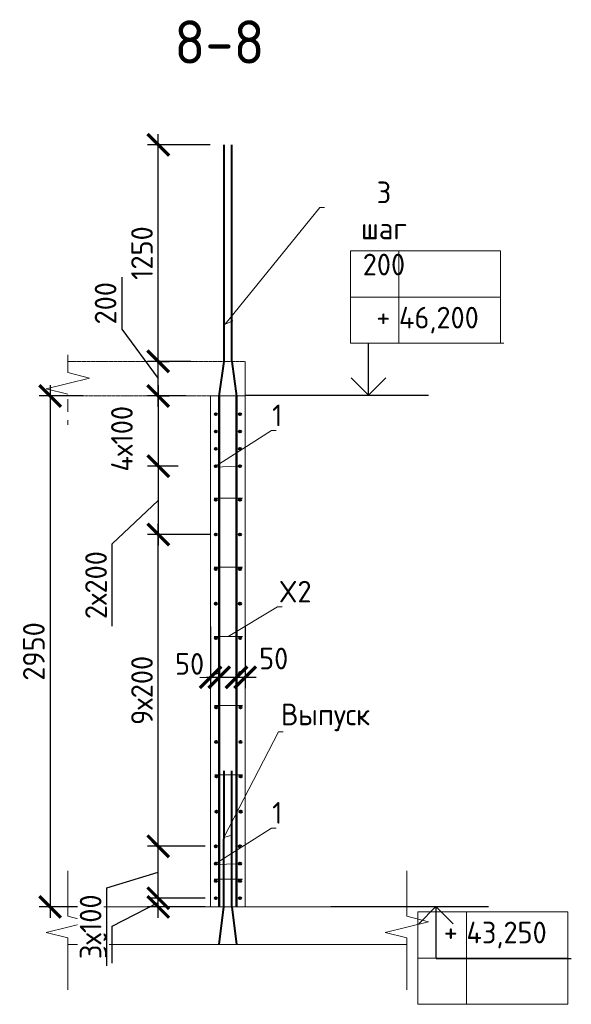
# Model space of a CAD drawing. Header units: millimetres. Extents: x 247266 to 730847, y -636031 to 10052.
# Tile 112 of 196: x 581211 to 587587, y -326526 to -315156. Entities that reach past the tile are written whole.
import ezdxf
from ezdxf import colors
from ezdxf.entities.mleader import LeaderData, LeaderLine
from ezdxf.math import Vec2, Vec3

# ---------------------------------------------------------------- set-up
doc = ezdxf.new("R2010")
doc.units = ezdxf.units.MM
doc.linetypes.add('01 Штриховая _4 мм_', pattern=[6, 3.5, -2.5])
for name, color, linetype, lineweight in [('AF_Perekritie', 7, 'Continuous', 18), ('AF_Stena', 7, 'Continuous', 18), ('KR_Fundament', 7, 'Continuous', 18), ('RAZMER', 7, 'Continuous', 15), ('Арм_шпильки', 7, 'Continuous', 18), ('Армирование', 7, 'Continuous', 40), ('АрмСтер', 7, 'Continuous', 50), ('АС-Таблицы', 7, 'Continuous', 20), ('отметки', 7, 'Continuous', 18), ('подоснова', 7, 'Continuous', 5)]:
    doc.layers.add(name, color=color, linetype=linetype, lineweight=lineweight)
doc.layers.add('РАЗМЕРЫ', color=7, linetype='Continuous')
doc.styles.add('GOST-2.304_Type-B', font='GOST_Common.ttf')
doc.styles.add('ГОСТ', font='GOST_Common.ttf')
doc.dimstyles.new('мой 25', dxfattribs={"dimscale": 100, "dimtxt": 2.5, "dimasz": 2.5, "dimexe": 1.25, "dimexo": 0.625, "dimtad": 1, "dimdec": 0, "dimlfac": 0.5, "dimtxsty": 'GOST-2.304_Type-B', "dimblk": 'ARCHTICK', "dimcen": 2.5, "dimdle": 1.25, "dimaunit": 1, "dimadec": 1, "dimazin": 2, "dimtfac": 1, "dimtdec": 0, "dimtmove": 1, "dimatfit": 3, "dimfxl": 6, "dimfxlon": 1, "dimtfill": 1, "dimlwd": -1, "dimlwe": -1, "dimarcsym": 0})

# ---------------------------------------------------------------- blocks, each defined once
blk = doc.blocks.new('_None')
blk = doc.blocks.new('_ArchTick')
at = {"color": 0, "linetype": 'ByBlock', "const_width": 0.15}
blk.add_lwpolyline([(-0.5, -0.5), (0.5, 0.5)], dxfattribs=at)
blk = doc.blocks.new('*D1206')
at = {"layer": 'DEFPOINTS', "color": 0, "ltscale": 100}
for p in [(582776, -319101), (582813, -319101), (582776, -319501)]:
    blk.add_point(p, dxfattribs=at)
at = {"layer": 'РАЗМЕРЫ', "color": 0, "linetype": 'Continuous'}
for p, q in [((582391, -318130), (582391, -318731)), ((582391, -318731), (582813, -319301)), ((582813, -319626), (582813, -318976)), ((582839, -319101), (582938, -319101)), ((582838, -319501), (582938, -319501))]:
    blk.add_line(p, q, dxfattribs=at)
at = {"layer": 'РАЗМЕРЫ', "color": 0, "ltscale": 100, "xscale": 250, "yscale": 250, "zscale": 250}
for p, rotation in [((582813, -319101), 90), ((582813, -319501), 270)]:
    blk.add_blockref('_ArchTick', p, dxfattribs=dict(at, rotation=rotation))
at = {"layer": 'РАЗМЕРЫ', "color": 0, "lineweight": 0, "ltscale": 100, "insert": (582204, -318430), "char_height": 250, "attachment_point": 5, "rotation": 90, "style": 'GOST-2.304_Type-B', "bg_fill": 3, "box_fill_scale": 1.1, "bg_fill_color": 256, "bg_fill_true_color": 13158600, "bg_fill_transparency": 0}
blk.add_mtext('200', dxfattribs=at)
blk = doc.blocks.new('*D1207')
at = {"layer": 'DEFPOINTS', "color": 0, "ltscale": 100}
for p in [(583418, -322098), (583518, -322098), (583518, -322749)]:
    blk.add_point(p, dxfattribs=at)
at = {"layer": 'РАЗМЕРЫ', "color": 0, "linetype": 'Continuous'}
for p, q in [((583418, -322161), (583418, -322874)), ((583518, -322161), (583518, -322874)), ((583293, -322749), (583643, -322749))]:
    blk.add_line(p, q, dxfattribs=at)
at = {"layer": 'РАЗМЕРЫ', "color": 0, "ltscale": 100, "xscale": 250, "yscale": 250, "zscale": 250}
blk.add_blockref('_ArchTick', (583418, -322749), dxfattribs=at)
at = {"layer": 'РАЗМЕРЫ', "color": 0, "ltscale": 100, "xscale": 250, "yscale": 250, "zscale": 250, "rotation": 180}
blk.add_blockref('_ArchTick', (583518, -322749), dxfattribs=at)
at = {"layer": 'РАЗМЕРЫ', "color": 0, "lineweight": 0, "ltscale": 100, "insert": (583175, -322595), "char_height": 250, "attachment_point": 5, "style": 'GOST-2.304_Type-B', "bg_fill": 3, "box_fill_scale": 1.1, "bg_fill_color": 256, "bg_fill_true_color": 13158600, "bg_fill_transparency": 0}
blk.add_mtext('50', dxfattribs=at)
blk = doc.blocks.new('*D1208')
at = {"layer": 'DEFPOINTS', "color": 0, "ltscale": 100}
for p in [(583718, -322098), (583818, -322098), (583818, -322749)]:
    blk.add_point(p, dxfattribs=at)
at = {"layer": 'РАЗМЕРЫ', "color": 0, "linetype": 'Continuous'}
for p, q in [((583718, -322161), (583718, -322874)), ((583818, -322161), (583818, -322874)), ((583593, -322749), (583943, -322749))]:
    blk.add_line(p, q, dxfattribs=at)
at = {"layer": 'РАЗМЕРЫ', "color": 0, "ltscale": 100, "xscale": 250, "yscale": 250, "zscale": 250}
blk.add_blockref('_ArchTick', (583718, -322749), dxfattribs=at)
at = {"layer": 'РАЗМЕРЫ', "color": 0, "ltscale": 100, "xscale": 250, "yscale": 250, "zscale": 250, "rotation": 180}
blk.add_blockref('_ArchTick', (583818, -322749), dxfattribs=at)
at = {"layer": 'РАЗМЕРЫ', "color": 0, "lineweight": 0, "ltscale": 100, "insert": (584147, -322533), "char_height": 250, "attachment_point": 5, "style": 'GOST-2.304_Type-B', "bg_fill": 3, "box_fill_scale": 1.1, "bg_fill_color": 256, "bg_fill_true_color": 13158600, "bg_fill_transparency": 0}
blk.add_mtext('50', dxfattribs=at)
blk = doc.blocks.new('*D1209')
at = {"layer": 'DEFPOINTS', "color": 0, "ltscale": 100}
for p in [(582009, -319501), (581563, -325401), (583882, -325401)]:
    blk.add_point(p, dxfattribs=at)
at = {"layer": 'РАЗМЕРЫ', "color": 0, "linetype": 'Continuous'}
for p, q in [((581563, -319376), (581563, -325526)), ((581946, -319501), (581438, -319501)), ((582163, -325401), (581438, -325401))]:
    blk.add_line(p, q, dxfattribs=at)
at = {"layer": 'РАЗМЕРЫ', "color": 0, "ltscale": 100, "xscale": 250, "yscale": 250, "zscale": 250}
for p, rotation in [((581563, -319501), 90), ((581563, -325401), 270)]:
    blk.add_blockref('_ArchTick', p, dxfattribs=dict(at, rotation=rotation))
at = {"layer": 'РАЗМЕРЫ', "color": 0, "lineweight": 0, "ltscale": 100, "insert": (581375, -322451), "char_height": 250, "attachment_point": 5, "rotation": 90, "style": 'GOST-2.304_Type-B', "bg_fill": 3, "box_fill_scale": 1.1, "bg_fill_color": 256, "bg_fill_true_color": 13158600, "bg_fill_transparency": 0}
blk.add_mtext('2950', dxfattribs=at)
blk = doc.blocks.new('*D1210')
at = {"layer": 'DEFPOINTS', "color": 0, "ltscale": 100}
for p in [(582776, -319101), (582813, -319101), (582776, -319501)]:
    blk.add_point(p, dxfattribs=at)
at = {"layer": 'РАЗМЕРЫ', "color": 0, "linetype": 'Continuous'}
for p, q in [((582391, -318130), (582391, -318731)), ((582391, -318731), (582813, -319301)), ((582813, -319626), (582813, -318976)), ((582839, -319101), (582938, -319101)), ((582838, -319501), (582938, -319501))]:
    blk.add_line(p, q, dxfattribs=at)
at = {"layer": 'РАЗМЕРЫ', "color": 0, "ltscale": 100, "xscale": 250, "yscale": 250, "zscale": 250}
for p, rotation in [((582813, -319101), 90), ((582813, -319501), 270)]:
    blk.add_blockref('_ArchTick', p, dxfattribs=dict(at, rotation=rotation))
at = {"layer": 'РАЗМЕРЫ', "color": 0, "lineweight": 0, "ltscale": 100, "insert": (582204, -318430), "char_height": 250, "attachment_point": 5, "rotation": 90, "style": 'GOST-2.304_Type-B', "bg_fill": 3, "box_fill_scale": 1.1, "bg_fill_color": 256, "bg_fill_true_color": 13158600, "bg_fill_transparency": 0}
blk.add_mtext('200', dxfattribs=at)
blk = doc.blocks.new('*D1190')
at = {"layer": 'DEFPOINTS', "color": 0, "ltscale": 100}
for p in [(582813, -325301), (583418, -325301), (583418, -325401)]:
    blk.add_point(p, dxfattribs=at)
at = {"layer": 'РАЗМЕРЫ', "color": 0, "linetype": 'Continuous'}
for p, q in [((582813, -325526), (582813, -325176)), ((582282, -325624), (582813, -325351)), ((583355, -325301), (582688, -325301)), ((583355, -325401), (582688, -325401)), ((582282, -326050), (582282, -325624))]:
    blk.add_line(p, q, dxfattribs=at)
at = {"layer": 'РАЗМЕРЫ', "color": 0, "ltscale": 100, "xscale": 250, "yscale": 250, "zscale": 250}
for p, rotation in [((582813, -325301), 270), ((582813, -325401), 90)]:
    blk.add_blockref('_ArchTick', p, dxfattribs=dict(at, rotation=rotation))
at = {"layer": 'РАЗМЕРЫ', "color": 0, "lineweight": 0, "ltscale": 100, "insert": (582094, -325837), "char_height": 250, "attachment_point": 5, "rotation": 90, "style": 'GOST-2.304_Type-B', "bg_fill": 3, "box_fill_scale": 1.1, "bg_fill_color": 256, "bg_fill_true_color": 13158600, "bg_fill_transparency": 0}
blk.add_mtext('50', dxfattribs=at)
blk = doc.blocks.new('*D1191')
at = {"layer": 'DEFPOINTS', "color": 0, "ltscale": 100}
for p in [(582813, -324701), (583418, -324701), (583319, -325301)]:
    blk.add_point(p, dxfattribs=at)
at = {"layer": 'РАЗМЕРЫ', "color": 0, "linetype": 'Continuous'}
for p, q in [((582813, -325426), (582813, -324576)), ((583355, -324701), (582688, -324701)), ((582219, -325179), (582813, -325001)), ((582219, -326080), (582219, -325179)), ((583256, -325301), (582688, -325301))]:
    blk.add_line(p, q, dxfattribs=at)
at = {"layer": 'РАЗМЕРЫ', "color": 0, "ltscale": 100, "xscale": 250, "yscale": 250, "zscale": 250}
for p, rotation in [((582813, -324701), 90), ((582813, -325301), 270)]:
    blk.add_blockref('_ArchTick', p, dxfattribs=dict(at, rotation=rotation))
at = {"layer": 'РАЗМЕРЫ', "color": 0, "lineweight": 0, "ltscale": 100, "insert": (582031, -325630), "char_height": 250, "attachment_point": 5, "rotation": 90, "style": 'GOST-2.304_Type-B', "bg_fill": 3, "box_fill_scale": 1.1, "bg_fill_color": 256, "bg_fill_true_color": 13158600, "bg_fill_transparency": 0}
blk.add_mtext('3х100', dxfattribs=at)
blk = doc.blocks.new('*D1192')
at = {"layer": 'DEFPOINTS', "color": 0, "ltscale": 100}
for p in [(582813, -321101), (583478, -321101), (583387, -324701)]:
    blk.add_point(p, dxfattribs=at)
at = {"layer": 'РАЗМЕРЫ', "color": 0, "linetype": 'Continuous'}
for p, q in [((582813, -324826), (582813, -320976)), ((583413, -321101), (582688, -321101)), ((583324, -324701), (582688, -324701))]:
    blk.add_line(p, q, dxfattribs=at)
at = {"layer": 'РАЗМЕРЫ', "color": 0, "ltscale": 100, "xscale": 250, "yscale": 250, "zscale": 250}
for p, rotation in [((582813, -321101), 90), ((582813, -324701), 270)]:
    blk.add_blockref('_ArchTick', p, dxfattribs=dict(at, rotation=rotation))
at = {"layer": 'РАЗМЕРЫ', "color": 0, "lineweight": 0, "ltscale": 100, "insert": (582625, -322901), "char_height": 250, "attachment_point": 5, "rotation": 90, "style": 'GOST-2.304_Type-B', "bg_fill": 3, "box_fill_scale": 1.1, "bg_fill_color": 256, "bg_fill_true_color": 13158600, "bg_fill_transparency": 0}
blk.add_mtext('9х200', dxfattribs=at)
blk = doc.blocks.new('*D1193')
at = {"layer": 'DEFPOINTS', "color": 0, "ltscale": 100}
for p in [(583193, -319501), (582813, -320311), (583105, -320311)]:
    blk.add_point(p, dxfattribs=at)
at = {"layer": 'РАЗМЕРЫ', "color": 0, "linetype": 'Continuous'}
for p, q in [((582813, -319376), (582813, -320436)), ((583131, -319501), (582688, -319501)), ((583043, -320311), (582688, -320311))]:
    blk.add_line(p, q, dxfattribs=at)
at = {"layer": 'РАЗМЕРЫ', "color": 0, "ltscale": 100, "xscale": 250, "yscale": 250, "zscale": 250}
for p, rotation in [((582813, -319501), 90), ((582813, -320311), 270)]:
    blk.add_blockref('_ArchTick', p, dxfattribs=dict(at, rotation=rotation))
at = {"layer": 'РАЗМЕРЫ', "color": 0, "lineweight": 0, "ltscale": 100, "insert": (582393, -319995), "char_height": 250, "attachment_point": 5, "rotation": 90, "style": 'GOST-2.304_Type-B', "bg_fill": 3, "box_fill_scale": 1.1, "bg_fill_color": 256, "bg_fill_true_color": 13158600, "bg_fill_transparency": 0}
blk.add_mtext('4х100', dxfattribs=at)
blk = doc.blocks.new('*D1194')
at = {"layer": 'DEFPOINTS', "color": 0, "ltscale": 100}
for p in [(582813, -316601), (583653, -316601), (583251, -319101)]:
    blk.add_point(p, dxfattribs=at)
at = {"layer": 'РАЗМЕРЫ', "color": 0, "linetype": 'Continuous'}
for p, q in [((582813, -319226), (582813, -316476)), ((583413, -316601), (582688, -316601)), ((583189, -319101), (582688, -319101))]:
    blk.add_line(p, q, dxfattribs=at)
at = {"layer": 'РАЗМЕРЫ', "color": 0, "ltscale": 100, "xscale": 250, "yscale": 250, "zscale": 250}
for p, rotation in [((582813, -316601), 90), ((582813, -319101), 270)]:
    blk.add_blockref('_ArchTick', p, dxfattribs=dict(at, rotation=rotation))
at = {"layer": 'РАЗМЕРЫ', "color": 0, "lineweight": 0, "ltscale": 100, "insert": (582625, -317851), "char_height": 250, "attachment_point": 5, "rotation": 90, "style": 'GOST-2.304_Type-B', "bg_fill": 3, "box_fill_scale": 1.1, "bg_fill_color": 256, "bg_fill_true_color": 13158600, "bg_fill_transparency": 0}
blk.add_mtext('1250', dxfattribs=at)
blk = doc.blocks.new('*D1195')
at = {"layer": 'DEFPOINTS', "color": 0, "ltscale": 100}
for p in [(583105, -320311), (582813, -321101), (583124, -321101)]:
    blk.add_point(p, dxfattribs=at)
at = {"layer": 'РАЗМЕРЫ', "color": 0, "linetype": 'Continuous'}
for p, q in [((582813, -320186), (582813, -321226)), ((583043, -320311), (582688, -320311)), ((582282, -321209), (582813, -320706)), ((583061, -321101), (582688, -321101)), ((582282, -322160), (582282, -321209))]:
    blk.add_line(p, q, dxfattribs=at)
at = {"layer": 'РАЗМЕРЫ', "color": 0, "ltscale": 100, "xscale": 250, "yscale": 250, "zscale": 250}
for p, rotation in [((582813, -320311), 90), ((582813, -321101), 270)]:
    blk.add_blockref('_ArchTick', p, dxfattribs=dict(at, rotation=rotation))
at = {"layer": 'РАЗМЕРЫ', "color": 0, "lineweight": 0, "ltscale": 100, "insert": (582094, -321685), "char_height": 250, "attachment_point": 5, "rotation": 90, "style": 'GOST-2.304_Type-B', "bg_fill": 3, "box_fill_scale": 1.1, "bg_fill_color": 256, "bg_fill_true_color": 13158600, "bg_fill_transparency": 0}
blk.add_mtext('2х200', dxfattribs=at)
blk = doc.blocks.new('*T2965')
at = {"layer": 'DEFPOINTS', "color": 8, "linetype": 'ByBlock', "lineweight": 0}
for p, q in [((0, 1067), (1734, 1067)), ((0, 0), (0, 1067)), ((561, 0), (561, 1067)), ((1734, 0), (1734, 1067)), ((0, 533), (1734, 533)), ((0, 0), (1734, 0))]:
    blk.add_line(p, q, dxfattribs=at)
at = {"layer": 'АС-Таблицы', "color": 0, "char_height": 250, "style": 'ГОСТ'}
for s, insert, width, attachment_point in [('+', (461, 967), 361.22, 3), ('43,250', (561, 800), 1173.09, 4)]:
    blk.add_mtext(s, dxfattribs=dict(at, insert=insert, width=width, attachment_point=attachment_point))
blk = doc.blocks.new('*T2971')
at = {"layer": 'DEFPOINTS', "color": 8, "linetype": 'ByBlock', "lineweight": 0}
for p, q in [((0, 0), (1734, 0)), ((0, 0), (0, -1067)), ((561, 0), (561, -1067)), ((1734, 0), (1734, -1067)), ((0, -533), (1734, -533)), ((0, -1067), (1734, -1067))]:
    blk.add_line(p, q, dxfattribs=at)
at = {"layer": 'АС-Таблицы', "color": 0, "char_height": 250, "style": 'ГОСТ'}
for s, insert, width, attachment_point in [('+', (461, -633), 361.22, 3), ('46,200', (561, -800), 1173.09, 4)]:
    blk.add_mtext(s, dxfattribs=dict(at, insert=insert, width=width, attachment_point=attachment_point))

msp = doc.modelspace()

# ---------------------------------------------------------------- linework, layer by layer
for points in [[(584766.34, -319491.14), (585600.9, -319491.14)], [(585100.47, -319491.14), (585935.04, -319491.14)], [(584806.1, -325398.08), (586629.77, -325398.08)]]:
    msp.add_lwpolyline(points)
at = {"layer": 'AF_Perekritie', "linetype": '01 Штриховая _4 мм_', "lineweight": 9}
for p, q in [((583817.57, -319100.96), (581768.99, -319100.96)), ((581768.99, -319500.96), (583817.57, -319500.96))]:
    msp.add_line(p, q, dxfattribs=at)
at = {"layer": 'AF_Stena', "lineweight": 20}
for p, q in [((583417.57, -319500.96), (583417.57, -325400.96)), ((583817.57, -319500.96), (583417.57, -319500.96)), ((583817.57, -325400.96), (583817.57, -319500.96))]:
    msp.add_line(p, q, dxfattribs=at)
for points in [[(581768.99, -319175.96), (581768.99, -319025.96)], [(581768.99, -319175.96), (581768.99, -319230.96)], [(581768.99, -319230.96), (582018.99, -319293.46)], [(582018.99, -319293.46), (581518.99, -319418.46)], [(581518.99, -319418.46), (581768.99, -319480.96)], [(581768.99, -319535.96), (581768.99, -319685.96)], [(581768.99, -319780.96), (581768.99, -319835.96)], [(581768.99, -325454.3), (581768.99, -324982.44)], [(585685.39, -325454.3), (585685.39, -324982.44)], [(581768.99, -325454.3), (581768.99, -325509.3)], [(581768.99, -325509.3), (582018.99, -325571.8)], [(585685.39, -325454.3), (585685.39, -325509.3)], [(585685.39, -325509.3), (585935.39, -325571.8)], [(582018.99, -325571.8), (581518.99, -325696.8)], [(585935.39, -325571.8), (585435.39, -325696.8)], [(581518.99, -325696.8), (581768.99, -325759.3)], [(585435.39, -325696.8), (585685.39, -325759.3)], [(581768.99, -325759.3), (581768.99, -325814.3)], [(581768.99, -325814.3), (581768.99, -326358.41)], [(585685.39, -325759.3), (585685.39, -325814.3)], [(585685.39, -325814.3), (585685.39, -326358.41)]]:
    msp.add_lwpolyline(points, dxfattribs=at)
at = {"layer": 'KR_Fundament', "lineweight": 9}
for p, q in [((585685.39, -325400.96), (581768.99, -325400.96)), ((581768.99, -325836.81), (585685.39, -325836.81))]:
    msp.add_line(p, q, dxfattribs=at)
at = {"layer": 'RAZMER', "ltscale": 100}
for p, q in [((585244.84, -318889.37), (586807.34, -318889.37)), ((585244.84, -318892.02), (586807.34, -318892.02)), ((585244.84, -318892.02), (586807.34, -318892.02)), ((586024.56, -325997.21), (587587.06, -325997.21)), ((586024.56, -325997.21), (587587.06, -325997.21)), ((586024.56, -325999.85), (587587.06, -325999.85))]:
    msp.add_line(p, q, dxfattribs=at)
at = {"layer": 'Арм_шпильки'}
msp.add_line((583457.57, -320681.12), (583787.08, -320681.12), dxfattribs=at)
at = {"layer": 'Армирование', "ltscale": 100}
for p, q in [((583572.86, -319100.96), (583572.86, -316600.96)), ((583663.58, -319100.96), (583663.58, -316600.96)), ((583572.56, -325400.96), (583572.86, -323827.83)), ((583663.28, -325400.96), (583663.58, -323827.83))]:
    msp.add_line(p, q, dxfattribs=at)
for centre in [(583477.57, -320701.12), (583757.57, -320701.12), (583477.57, -321101.12), (583757.57, -321101.12), (583757.57, -324900.96), (583757.57, -325300.96)]:
    msp.add_circle(centre, 12, dxfattribs=at)
at = {"layer": 'АрмСтер', "ltscale": 15}
for p, q in [((583518.86, -325400.96), (583518.86, -319500.96)), ((583717.27, -325400.96), (583717.27, -319500.96))]:
    msp.add_line(p, q, dxfattribs=at)
at = {"layer": 'отметки', "linetype": 'Continuous', "lineweight": 25, "ltscale": 100}
for p, q in [((585243.32, -319491.14), (585243.32, -318891.14)), ((586023.03, -325398.08), (586023.03, -325998.08))]:
    msp.add_line(p, q, dxfattribs=at)
for points in [[(585043.32, -319291.14), (585243.32, -319491.14), (585443.32, -319291.14)], [(585823.03, -325598.08), (586023.03, -325398.08), (586223.03, -325598.08)]]:
    msp.add_lwpolyline(points, dxfattribs=at)

# ---------------------------------------------------------------- block references
for name, p in [('*T2971', (585033.9, -317825.35)), ('*T2965', (585813.61, -326525.58))]:
    msp.add_blockref(name, p)

# ---------------------------------------------------------------- texts
at = {"layer": 'РАЗМЕРЫ', "insert": (583520.07, -315413.36), "char_height": 500, "attachment_point": 5, "style": 'GOST-2.304_Type-B'}
msp.add_mtext_dynamic_manual_height_columns('8-8', width=3941.2128, gutter_width=625, heights=[0], dxfattribs=at)

# ---------------------------------------------------------------- leaders
at = {"layer": 'подоснова'}
ml = msp.add_multileader_mtext('Standard', dxfattribs=at)
ml.set_content('1 ', color=256, style='GOST-2.304_Type-B')
ml.set_leader_properties(color=256, linetype='ByLayer', lineweight=15)
ml.set_arrow_properties(name='NONE')
ml.build(insert=Vec2(0, 0))
ml.multileader.update_dxf_attribs({"text_left_attachment_type": 6, "text_right_attachment_type": 6, "dogleg_length": 10, "arrow_head_size": 18})
ctx = ml.context
ctx.base_point, ctx.char_height, ctx.arrow_head_size, ctx.landing_gap_size, ctx.plane_origin = Vec3(584130.85, -319899.81), 250, 18, 20, Vec3(583136.34, -319459.53)
ctx.left_attachment, ctx.right_attachment, ctx.text_align_type = 6, 6, 1
notes = []
notes.append((ctx, [(0, (1, 1, 0), (584120.81, -319899.81), (1, 0), 10, [(1, [(583742.8, -320312.4), (583458.95, -320321.78)], 0, [])])]))
ctx.mtext.insert, ctx.mtext.width, ctx.mtext.alignment, ctx.mtext.flow_direction = Vec3(584188.35, -319599.81), 22.8978, 2, 5
ml = msp.add_multileader_mtext('Standard', dxfattribs=at)
ml.set_content('Выпуск', color=256, style='GOST-2.304_Type-B')
ml.set_leader_properties(color=256, linetype='ByLayer', lineweight=15)
ml.set_arrow_properties(name='NONE')
ml.build(insert=Vec2(0, 0))
ml.multileader.update_dxf_attribs({"text_left_attachment_type": 6, "text_right_attachment_type": 6, "dogleg_length": 10, "arrow_head_size": 18})
ctx = ml.context
ctx.base_point, ctx.char_height, ctx.arrow_head_size, ctx.landing_gap_size, ctx.plane_origin = Vec3(584213.86, -323378.54), 250, 18, 20, Vec3(583056.85, -323360.41)
ctx.left_attachment, ctx.right_attachment, ctx.text_align_type = 6, 6, 1
notes.append((ctx, [(0, (1, 1, 0), (584203.35, -323378.87), (1, 0), 10, [(1, [(583663.44, -324570.77), (583572.59, -324598.31)], 0, [])])]))
ctx.mtext.insert, ctx.mtext.width, ctx.mtext.alignment, ctx.mtext.flow_direction = Vec3(584746.36, -323053.54), 22.8978, 2, 5
for ctx, leaders in notes:
    for number, flags, end, landing, length, lines in leaders:
        leader = LeaderData()
        leader.index, (leader.has_last_leader_line, leader.has_dogleg_vector, leader.attachment_direction) = number, flags
        leader.last_leader_point, leader.dogleg_vector, leader.dogleg_length = Vec3(end), Vec3(landing), length
        for number, points, colour, breaks in lines:
            line = LeaderLine()
            line.index, line.vertices, line.color, line.breaks = number, Vec3.list(points), colors.encode_raw_color(colour), breaks
            leader.lines.append(line)
        ctx.leaders.append(leader)

# ---------------------------------------------------------------- next in the draw order: dimensions: what is measured, and where the dimension line sits
at = {"layer": 'РАЗМЕРЫ', "lineweight": 0}
dim = msp.add_linear_dim(base=(582812.86, -319100.96), p1=(582775.85, -319500.96), p2=(582776.1, -319100.96), angle=90, dimstyle='мой 25', dxfattribs=at)
dim.commit()
dim.dimension.update_dxf_attribs({"geometry": '*D1206', "text_midpoint": (582391.38, -318668.23), "dimtype": 160})
dim = msp.add_linear_dim(base=(583517.54, -322748.55), p1=(583417.57, -322098.38), p2=(583517.54, -322098.38), dimstyle='мой 25', dxfattribs=at)
dim.commit()
dim.dimension.update_dxf_attribs({"geometry": '*D1207', "text_midpoint": (583174.94, -322783.12), "dimtype": 160})

# ---------------------------------------------------------------- next in the draw order: dimensions: what is measured, and where the dimension line sits
dim = msp.add_linear_dim(base=(583817.57, -322748.55), p1=(583717.54, -322098.38), p2=(583817.57, -322098.38), dimstyle='мой 25', dxfattribs=at)
dim.commit()
dim.dimension.update_dxf_attribs({"geometry": '*D1208', "text_midpoint": (584147.19, -322720.54), "dimtype": 160})

# ---------------------------------------------------------------- next in the draw order: dimensions: what is measured, and where the dimension line sits
dim = msp.add_linear_dim(base=(581563.01, -325400.96), p1=(582008.53, -319500.96), p2=(583881.8, -325400.96), angle=90, dimstyle='мой 25', dxfattribs=at)
dim.commit()
dim.dimension.update_dxf_attribs({"geometry": '*D1209', "text_midpoint": (581375.39, -322450.96)})

# ---------------------------------------------------------------- next in the draw order: linework, layer by layer
msp.add_lwpolyline([(583821.65, -319491.14), (585645.31, -319491.14)])
at = {"layer": 'AF_Stena', "lineweight": 20}
msp.add_line((583817.57, -319500.96), (583817.57, -319101.98), dxfattribs=at)
at = {"layer": 'Арм_шпильки'}
for p, q in [((583457.57, -321479.44), (583787.08, -321479.44)), ((583460.25, -322277.77), (583787.08, -322277.77)), ((583462.92, -323076.1), (583787.08, -323076.1)), ((583465.6, -323874.43), (583787.08, -323874.43)), ((583457.57, -325080.96), (583787.08, -325080.96))]:
    msp.add_line(p, q, dxfattribs=at)
at = {"layer": 'Армирование', "ltscale": 100}
for p, q in [((583518.86, -319503.4), (583572.86, -319100.96)), ((583663.58, -319100.96), (583717.57, -319503.4)), ((583518.86, -325836.81), (583572.56, -325400.96)), ((583663.28, -325400.96), (583717.27, -325835.53))]:
    msp.add_line(p, q, dxfattribs=at)
for centre in [(583477.57, -319710.96), (583757.57, -319710.96), (583477.57, -319910.96), (583757.57, -319910.96), (583477.57, -320110.96), (583757.57, -320110.96), (583477.57, -320310.96), (583757.57, -320310.96), (583477.57, -321499.44), (583757.57, -321499.44), (583477.57, -321899.44), (583757.57, -321899.44), (583480.25, -322297.77), (583760.25, -322297.77), (583480.25, -322697.77), (583760.25, -322697.77), (583482.92, -323096.1), (583762.92, -323096.1), (583482.92, -323496.1), (583762.92, -323496.1), (583485.6, -323894.43), (583765.6, -323894.43), (583485.6, -324301.43), (583765.6, -324301.43), (583757.57, -324700.96), (583757.57, -325100.96)]:
    msp.add_circle(centre, 12, dxfattribs=at)

# ---------------------------------------------------------------- next in the draw order: dimensions: what is measured, and where the dimension line sits
at = {"layer": 'РАЗМЕРЫ', "lineweight": 0}
for base, p1, p2, picture, middle in [((582812.86, -319100.96), (582775.85, -319500.96), (582776.1, -319100.96), '*D1210', (582391.38, -318668.23)), ((582812.86, -325301.12), (583417.57, -325400.96), (583417.57, -325301.12), '*D1190', (582281.61, -325686.84))]:
    dim = msp.add_linear_dim(base=base, p1=p1, p2=p2, angle=90, dimstyle='мой 25', dxfattribs=at)
    dim.commit()
    dim.dimension.update_dxf_attribs({"geometry": picture, "text_midpoint": middle, "dimtype": 160})

# ---------------------------------------------------------------- next in the draw order: leaders
at = {"layer": 'подоснова'}
ml = msp.add_multileader_mtext('Standard', dxfattribs=at)
ml.set_content('X2', color=256, style='GOST-2.304_Type-B')
ml.set_leader_properties(color=256, linetype='ByLayer', lineweight=15)
ml.set_arrow_properties(name='NONE')
ml.build(insert=Vec2(0, 0))
ml.multileader.update_dxf_attribs({"text_left_attachment_type": 6, "text_right_attachment_type": 6, "dogleg_length": 10, "arrow_head_size": 18})
ctx = ml.context
ctx.base_point, ctx.char_height, ctx.arrow_head_size, ctx.landing_gap_size, ctx.plane_origin = Vec3(584200.62, -321935.55), 250, 18, 20, Vec3(583206.11, -320789.41)
ctx.left_attachment, ctx.right_attachment, ctx.text_align_type = 6, 6, 1
notes = []
notes.append((ctx, [(0, (1, 1, 0), (584190.44, -321935.8), (1, 0), 10, [(0, [(583622.33, -322277.77)], 0, [])])]))
ctx.mtext.insert, ctx.mtext.width, ctx.mtext.alignment, ctx.mtext.flow_direction = Vec3(584395.62, -321635.55), 22.8978, 2, 5
for ctx, leaders in notes:
    for number, flags, end, landing, length, lines in leaders:
        leader = LeaderData()
        leader.index, (leader.has_last_leader_line, leader.has_dogleg_vector, leader.attachment_direction) = number, flags
        leader.last_leader_point, leader.dogleg_vector, leader.dogleg_length = Vec3(end), Vec3(landing), length
        for number, points, colour, breaks in lines:
            line = LeaderLine()
            line.index, line.vertices, line.color, line.breaks = number, Vec3.list(points), colors.encode_raw_color(colour), breaks
            leader.lines.append(line)
        ctx.leaders.append(leader)

# ---------------------------------------------------------------- next in the draw order: dimensions: what is measured, and where the dimension line sits
at = {"layer": 'РАЗМЕРЫ', "lineweight": 0}
dim = msp.add_linear_dim(base=(582812.86, -316600.96), p1=(583251.03, -319100.96), p2=(583653.32, -316600.96), angle=90, dimstyle='мой 25', dxfattribs=at)
dim.commit()
dim.dimension.update_dxf_attribs({"geometry": '*D1194', "text_midpoint": (582625.23, -317850.96)})
dim = msp.add_linear_dim(base=(582812.86, -320310.96), p1=(583193.21, -319500.96), p2=(583105.15, -320310.96), angle=90, text='4х100', dimstyle='мой 25', dxfattribs=at)
dim.commit()
dim.dimension.update_dxf_attribs({"geometry": '*D1193', "text_midpoint": (582580.62, -319994.94), "dimtype": 160})
dim = msp.add_linear_dim(base=(582812.86, -324701.12), p1=(583318.57, -325301.12), p2=(583417.57, -324701.12), angle=90, text='3х100', dimstyle='мой 25', dxfattribs=at)
dim.commit()
dim.dimension.update_dxf_attribs({"geometry": '*D1191', "text_midpoint": (582031.11, -325241.85)})

# ---------------------------------------------------------------- next in the draw order: linework, layer by layer
at = {"layer": 'Армирование', "ltscale": 100}
for centre in [(583477.57, -325100.96), (583477.57, -325300.96)]:
    msp.add_circle(centre, 12, dxfattribs=at)

# ---------------------------------------------------------------- next in the draw order: dimensions: what is measured, and where the dimension line sits
at = {"layer": 'РАЗМЕРЫ', "lineweight": 0}
dim = msp.add_linear_dim(base=(582812.86, -321101.12), p1=(583386.95, -324701.12), p2=(583477.57, -321101.12), angle=90, text='9х200', dimstyle='мой 25', dxfattribs=at)
dim.commit()
dim.dimension.update_dxf_attribs({"geometry": '*D1192', "text_midpoint": (582625.23, -322901.12)})

# ---------------------------------------------------------------- next in the draw order: leaders
at = {"layer": 'подоснова'}
ml = msp.add_multileader_mtext('Standard', dxfattribs=at)
ml.set_content('3 шаг 200', color=256, style='GOST-2.304_Type-B')
ml.set_leader_properties(color=256, linetype='ByLayer', lineweight=15)
ml.set_arrow_properties(name='NONE')
ml.build(insert=Vec2(0, 0))
ml.multileader.update_dxf_attribs({"text_left_attachment_type": 6, "text_right_attachment_type": 6, "dogleg_length": 10, "arrow_head_size": 18})
ctx = ml.context
ctx.base_point, ctx.char_height, ctx.arrow_head_size, ctx.landing_gap_size, ctx.plane_origin = Vec3(584690.83, -317324.83), 250, 18, 20, Vec3(583177.25, -317616.54)
ctx.left_attachment, ctx.right_attachment, ctx.text_align_type = 6, 6, 1
notes = []
notes.append((ctx, [(0, (1, 1, 0), (584680.23, -317325.08), (1, 0), 10, [(1, [(583676.56, -318633.06), (583585.84, -318670.9)], 0, [])])]))
ctx.mtext.insert, ctx.mtext.width, ctx.mtext.alignment, ctx.mtext.flow_direction = Vec3(585421.44, -317024.83), 22.8978, 2, 5
for ctx, leaders in notes:
    for number, flags, end, landing, length, lines in leaders:
        leader = LeaderData()
        leader.index, (leader.has_last_leader_line, leader.has_dogleg_vector, leader.attachment_direction) = number, flags
        leader.last_leader_point, leader.dogleg_vector, leader.dogleg_length = Vec3(end), Vec3(landing), length
        for number, points, colour, breaks in lines:
            line = LeaderLine()
            line.index, line.vertices, line.color, line.breaks = number, Vec3.list(points), colors.encode_raw_color(colour), breaks
            leader.lines.append(line)
        ctx.leaders.append(leader)

# ---------------------------------------------------------------- next in the draw order: linework, layer by layer
at = {"layer": 'Армирование', "ltscale": 100}
for centre in [(583477.57, -324700.96), (583477.57, -324900.96)]:
    msp.add_circle(centre, 12, dxfattribs=at)

# ---------------------------------------------------------------- next in the draw order: dimensions: what is measured, and where the dimension line sits
at = {"layer": 'РАЗМЕРЫ', "lineweight": 0}
dim = msp.add_linear_dim(base=(582812.86, -321101.12), p1=(583105.15, -320310.96), p2=(583123.93, -321101.12), angle=90, text='2х200', dimstyle='мой 25', dxfattribs=at)
dim.commit()
dim.dimension.update_dxf_attribs({"geometry": '*D1195', "text_midpoint": (582281.61, -321271.8), "dimtype": 160})

# ---------------------------------------------------------------- next in the draw order: leaders
at = {"layer": 'подоснова'}
ml = msp.add_multileader_mtext('Standard', dxfattribs=at)
ml.set_content('1 ', color=256, style='GOST-2.304_Type-B')
ml.set_leader_properties(color=256, linetype='ByLayer', lineweight=15)
ml.set_arrow_properties(name='NONE')
ml.build(insert=Vec2(0, 0))
ml.multileader.update_dxf_attribs({"text_left_attachment_type": 6, "text_right_attachment_type": 6, "dogleg_length": 10, "arrow_head_size": 18})
ctx = ml.context
ctx.base_point, ctx.char_height, ctx.arrow_head_size, ctx.landing_gap_size, ctx.plane_origin = Vec3(584130.85, -324489.81), 250, 18, 20, Vec3(583136.34, -324049.53)
ctx.left_attachment, ctx.right_attachment, ctx.text_align_type = 6, 6, 1
notes = []
notes.append((ctx, [(0, (1, 1, 0), (584120.81, -324489.81), (1, 0), 10, [(1, [(583742.8, -324902.4), (583458.95, -324911.78)], 0, [])])]))
ctx.mtext.insert, ctx.mtext.width, ctx.mtext.alignment, ctx.mtext.flow_direction = Vec3(584188.35, -324189.81), 22.8978, 2, 5
for ctx, leaders in notes:
    for number, flags, end, landing, length, lines in leaders:
        leader = LeaderData()
        leader.index, (leader.has_last_leader_line, leader.has_dogleg_vector, leader.attachment_direction) = number, flags
        leader.last_leader_point, leader.dogleg_vector, leader.dogleg_length = Vec3(end), Vec3(landing), length
        for number, points, colour, breaks in lines:
            line = LeaderLine()
            line.index, line.vertices, line.color, line.breaks = number, Vec3.list(points), colors.encode_raw_color(colour), breaks
            leader.lines.append(line)
        ctx.leaders.append(leader)

doc.saveas('drawing.dxf')
